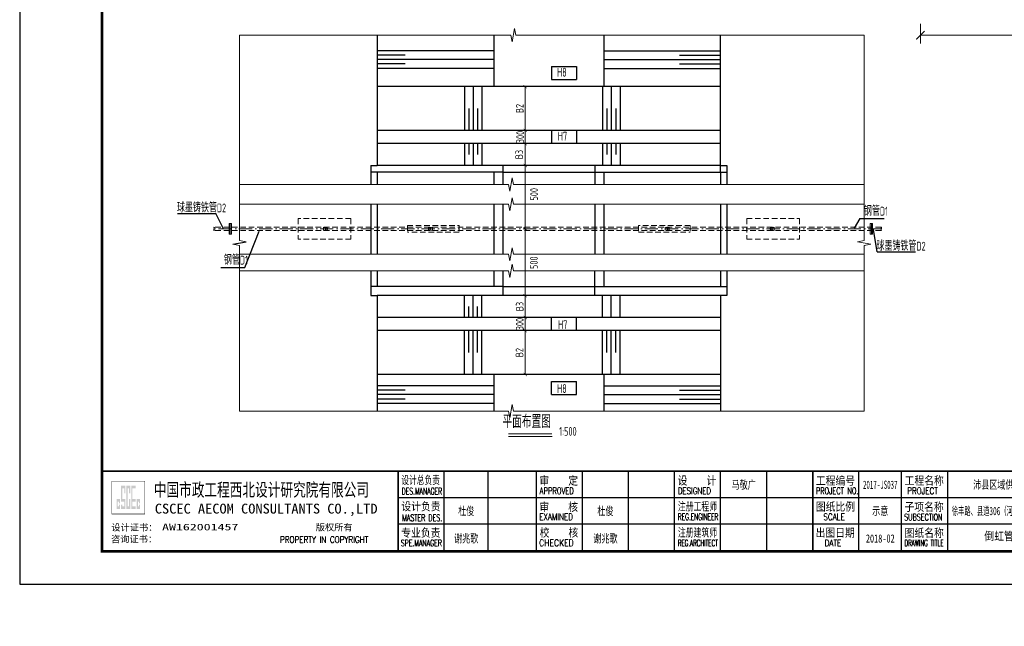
# Model space of a CAD drawing. Extents: x -493406 to 788281, y -298858 to -108123.
# Tile 5 of 8: x 451938 to 456426, y -289358 to -286592. Entities that reach past the tile are written whole.
import ezdxf
from ezdxf.enums import TextEntityAlignment as Align

# ---------------------------------------------------------------- set-up
doc = ezdxf.new("R2010")
doc.units = 0
for name, pattern in [('ACAD_ISO02W100', [15, 12, -3]), ('ACAD_ISO10W100', [18.5, 12, -3, 0.5, -3]), ('DASHED', [19.05, 12.7, -6.35])]:
    doc.linetypes.add(name, pattern=pattern)
doc.layers.add('GPSCOMMON', color=7, linetype='Continuous')
for name, color, linetype, lineweight in [('SWJGYS01000', 24, 'Continuous', 0), ('标注', 4, 'Continuous', 13), ('河口线', 4, 'ACAD_ISO02W100', 70)]:
    doc.layers.add(name, color=color, linetype=linetype, lineweight=lineweight)
doc.styles.add('gpshz', font='tssdeng.shx', dxfattribs={"width": 0.7, "bigfont": 'tssdchn.shx'})
doc.styles.add('图签', font='txt', dxfattribs={"width": 0.66})
doc.styles.add('图签 1', font='romanc.shx', dxfattribs={"width": 0.8})
doc.styles.add('图签1', font='romanc.shx', dxfattribs={"width": 0.8})
doc.dimstyles.new('副本 (2) 1bi50', dxfattribs={"dimtxt": 35, "dimasz": 15, "dimexe": 15, "dimexo": 15, "dimgap": 0.01, "dimtad": 1, "dimdec": 0, "dimlfac": 5, "dimdsep": 46, "dimtxsty": 'gpshz', "dimblk": 'ARCHTICK', "dimcen": 2.5, "dimclrd": 256, "dimclre": 256, "dimclrt": 256, "dimadec": 0, "dimazin": 0, "dimtfac": 1, "dimtdec": 0, "dimtmove": 2, "dimatfit": 0, "dimfxl": 0, "dimlwd": -1, "dimlwe": -1, "dimarcsym": 0})

# ---------------------------------------------------------------- blocks, each defined once
blk = doc.blocks.new('_ArchTick')
at = {"color": 0, "linetype": 'ByBlock', "const_width": 0.15}
blk.add_lwpolyline([(-0.5, -0.5), (0.5, 0.5)], dxfattribs=at)
blk = doc.blocks.new('*D74')
at = {"layer": 'Defpoints', "color": 0}
for p in [(454242.5, -287096.6), (454242.5, -287156.6), (454242.5, -287156.6)]:
    blk.add_point(p, dxfattribs=at)
at = {"layer": '标注'}
for p, q in [((454227.5, -287096.6), (454227.5, -287096.6)), ((454242.5, -287096.6), (454242.5, -287156.6)), ((454227.5, -287156.6), (454227.5, -287156.6))]:
    blk.add_line(p, q, dxfattribs=at)
at = {"layer": '标注', "xscale": 15, "yscale": 15, "zscale": 15}
for p, rotation in [((454242.5, -287096.6), 90), ((454242.5, -287156.6), 270)]:
    blk.add_blockref('_ArchTick', p, dxfattribs=dict(at, rotation=rotation))
at = {"layer": '标注', "insert": (454219.5, -287126.6), "char_height": 35, "attachment_point": 5, "rotation": 90, "style": 'gpshz'}
blk.add_mtext('300', dxfattribs=at)
blk = doc.blocks.new('*U49')
at = {"linetype": 'Continuous'}
h = blk.add_hatch(color=0, dxfattribs=at)
h.paths.add_polyline_path([(30.15, 24.21), (30.15, 23.67), (29.79, 23.67), (29.79, 25.06), (30.15, 25.06), (30.15, 24.58), (30.49, 24.58), (30.49, 25.94), (29.45, 25.94), (29.45, 22.84), (30.49, 22.84), (30.49, 24.21)])
h.paths.add_polyline_path([(30.83, 24.21), (30.83, 22.84), (32.1, 22.84), (32.1, 25.94), (31.17, 25.94), (31.17, 29.16), (31.76, 29.16), (31.76, 27.64), (32.1, 27.64), (32.1, 29.98), (30.83, 29.98), (30.83, 25.06), (31.76, 25.06), (31.76, 23.67), (31.17, 23.67), (31.17, 24.21)])
h.paths.add_polyline_path([(33.25, 25.94), (33.25, 23.67), (32.78, 23.67), (32.78, 29.16), (33.25, 29.16), (33.25, 27.64), (33.59, 27.64), (33.59, 29.98), (32.44, 29.98), (32.44, 22.84), (33.59, 22.84), (33.59, 25.94)])
h.paths.add_polyline_path([(35.22, 29.98), (33.93, 29.98), (33.93, 22.84), (35.22, 22.84), (35.22, 23.67), (34.27, 23.67), (34.27, 25.06), (35.22, 25.06), (35.22, 25.94), (34.27, 25.94), (34.27, 29.16), (35.22, 29.16)])
h.paths.add_polyline_path([(36.25, 24.21), (36.25, 23.67), (35.9, 23.67), (35.9, 25.06), (36.25, 25.06), (36.25, 24.58), (36.59, 24.58), (36.59, 25.94), (35.56, 25.94), (35.56, 22.84), (36.59, 22.84), (36.59, 24.21)])
at = {"color": 0}
for p, q in [((129, 10.34), (129, 34.34)), ((142.36, 10.34), (142.36, 34.34)), ((157, 10.34), (157, 34.34)), ((171, 10.34), (171, 34.34)), ((185, 10.34), (185, 34.34)), ((199, 10.34), (199, 34.34)), ((213, 10.34), (213, 34.34)), ((227, 10.34), (227, 34.34)), ((255, 10.34), (255, 34.34)), ((268, 10.34), (268, 34.34)), ((282, 10.34), (282, 34.34)), ((115, 26.34), (330, 26.34)), ((115, 18.34), (327, 18.34))]:
    blk.add_line(p, q, dxfattribs=at)
blk.add_lwpolyline([(0, 0), (420, 0), (420, 297), (0, 297)], close=True, dxfattribs=at)
for points, const_width in [([(410, 10), (410, 287), (25, 287), (25, 10), (410, 10)], 0.75), ([(25, 34.34), (410, 34.34)], 0.5), ([(115, 10.34), (115, 34.34)], 0.5), ([(241, 10.34), (241, 34.34)], 0.5)]:
    blk.add_lwpolyline(points, dxfattribs=dict(at, const_width=const_width))
at = {"color": 0, "linetype": 'Continuous', "const_width": 0.107}
blk.add_lwpolyline([(28, 21.34), (38, 21.34), (38, 31.34), (28, 31.34)], close=True, dxfattribs=at)
at = {"color": 0, "linetype": 'Continuous'}
for s, height, style, width, p in [('设计总负责', 2.5, '图签', 0.67, (115.98, 30.39)), ('审    定', 2.5, '图签', 0.85, (157.92, 30.22)), ('设    计', 2.5, '图签', 0.85, (199.94, 30.25)), ('工程编号', 2.5, '图签', 0.85, (241.94, 30.2)), ('工程名称', 2.5, '图签', 0.85, (268.91, 30.22)), ('中国市政工程西北设计研究院有限公司', 4, '图签', 0.74, (40.74, 26.71)), ('DES.MANAGER', 2, '图签1', 0.55, (116.1, 27.26)), ('APPROVED', 2, '图签 1', 0.75, (158.02, 27.38)), ('DESIGNED', 2, '图签 1', 0.78, (199.99, 27.38)), ('PROJECT NO.', 2, '图签 1', 0.6, (241.93, 27.38)), ('PROJECT', 2, '图签 1', 0.8, (269.68, 27.39)), ('CSCEC AECOM CONSULTANTS CO.,LTD', 3, '图签', 1.07, (41.06, 21.47)), ('设计负责', 2.5, '图签', 0.85, (115.98, 22.4)), ('审    核', 2.5, '图签', 0.85, (157.92, 22.21)), ('注册工程师', 2.5, '图签', 0.68, (200, 22.38)), ('图纸比例', 2.5, '图签', 0.85, (241.94, 22.31)), ('子项名称', 2.5, '图签', 0.85, (268.88, 22.24)), ('MASTER DES.', 2, '图签1', 0.57, (116.21, 19.2)), ('EXAMINED', 2, '图签 1', 0.79, (157.88, 19.46)), ('REG.ENGINEER', 2, '图签 1', 0.53, (199.98, 19.5)), ('SCALE', 2, '图签 1', 0.8, (244.22, 19.48)), ('SUBSECTION', 2, '图签 1', 0.64, (268.76, 19.39)), ('专业负责', 2.5, '图签', 0.85, (115.95, 14.38)), ('校    核', 2.5, '图签', 0.85, (158, 14.42)), ('注册建筑师', 2.5, '图签', 0.68, (200.02, 14.45)), ('出图日期', 2.5, '图签', 0.85, (241.87, 14.4)), ('图纸名称', 2.5, '图签', 0.85, (268.91, 14.33)), ('PROPERTY IN COPYRIGHT', 2, '图签 1', 0.8, (79.11, 12.55)), ('SPE.MANAGER', 2, '图签 1', 0.56, (115.81, 11.53)), ('CHECKED', 2, '图签 1', 0.85, (157.85, 11.55)), ('REG.ARCHITECT', 2, '图签 1', 0.5, (199.98, 11.52)), ('DATE', 2, '图签 1', 0.8, (244.61, 11.52)), ('DRAWING TITLE', 2, '图签 1', 0.5, (268.86, 11.53))]:
    blk.add_text(s, height=height, dxfattribs=dict(at, style=style, width=width)).set_placement(p)
at = {"color": 0, "linetype": 'Continuous', "style": '图签'}
for s, p in [('设计证书：', (27.85, 16.24)), ('版权所有', (89.96, 16.29)), ('咨询证书：', (27.76, 12.7))]:
    blk.add_text(s, height=2, dxfattribs=at).set_placement(p)
at = {"color": 0, "linetype": 'Continuous', "style": '图签', "flags": 8}
for tag, width, p, p2 in [('设计总负责', 0.611046, (130.25, 28.99), (141.11, 28.99)), ('工程名称', 2.988281, (283.25, 28.99), (325.75, 28.99)), ('图纸编号', 2.575163, (345.13, 28.99), (381.76, 28.99)), ('子项名称', 2.988281, (283.25, 20.99), (325.75, 20.99))]:
    blk.add_attdef(tag, text='', height=2.5, dxfattribs=dict(at, width=width)).set_placement(p, p2, align=Align.FIT)
at = {"color": 0, "linetype": 'Continuous', "ltscale": 0.055, "style": '图签', "flags": 8}
for tag, width, p, p2 in [('审定', 1.617188, (172.25, 28.99), (183.75, 28.99)), ('设计', 1.617188, (214.25, 28.99), (225.75, 28.99)), ('工程编号', 0.738284, (256.25, 28.99), (266.75, 28.99)), ('版本', 1.530605, (397.87, 28.99), (408.75, 28.99)), ('设计负责', 0.763807, (130.25, 20.99), (141.11, 20.99)), ('审核', 1.617188, (172.25, 20.99), (183.75, 20.99)), ('注册工程师', 0.646875, (214.25, 20.99), (225.75, 20.99)), ('图纸比例', 0.738284, (256.25, 20.99), (266.75, 20.99)), ('专业负责', 0.763807, (130.25, 12.65), (141.11, 12.65)), ('校核', 1.617188, (172.25, 12.65), (183.75, 12.65)), ('注册建筑师', 0.646875, (214.25, 12.65), (225.75, 12.65)), ('出图日期', 0.738284, (256.25, 12.65), (266.75, 12.65))]:
    blk.add_attdef(tag, text='', height=2.5, dxfattribs=dict(at, width=width)).set_placement(p, p2, align=Align.FIT)
at = {"color": 0, "linetype": 'Continuous', "style": '图签'}
for tag, p, width in [('设计证书', (43.26, 16.37), 1.55), ('咨询证书', (43.26, 12.88), 0.9)]:
    blk.add_attdef(tag, p, '', height=2, dxfattribs=dict(at, width=width))
at = {"color": 0, "linetype": 'Continuous', "style": '图签', "width": 0.85}
for tag, height, p in [('图纸名称_1_1', 2.5, (305.02, 13.35)), ('图纸名称_2_1', 2.2, (305.02, 15.12)), ('图纸名称_2_2', 2.2, (305.02, 11.51))]:
    blk.add_attdef(tag, text='', height=height, dxfattribs=at).set_placement(p, align=Align.CENTER)
blk = doc.blocks.new('20180504.1547294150')
at = {"layer": 'GPSCOMMON'}
for p, q in [((453568.14, -286662.22, -1573.06), (453568.14, -287256.62, -1573.06)), ((454100.13, -286662.22, -423.94), (454100.13, -286896.62, -423.94)), ((454600.13, -286662.22, -423.94), (454600.13, -286896.62, -423.94)), ((455132.12, -287286.62, -423.94), (455132.12, -286662.22, -423.94)), ((454100.13, -286733.52, -484.95), (453568.14, -286733.52, -2501.3)), ((454600.13, -286733.52, -736.07), (455132.12, -286733.52, -3172.83)), ((453695.13, -286753.52, -598.65), (453568.14, -286753.52, -2229.7)), ((454100.13, -286773.52, -484.95), (453568.14, -286773.52, -2501.3)), ((454600.13, -286773.52, -736.07), (455132.12, -286773.52, -3172.83)), ((454945.13, -286753.52, -598.65), (455132.12, -286753.52, -3501.06)), ((453695.13, -286793.52, -598.65), (453568.14, -286793.52, -2229.7)), ((454100.13, -286813.52, -484.95), (453568.14, -286813.52, -2501.3)), ((454362.53, -286805.02, -423.94), (454362.53, -286865.02, -423.94)), ((454362.53, -286805.02, -423.94), (454476.53, -286805.02, -423.94)), ((454476.53, -286805.02, -423.94), (454476.53, -286865.02, -423.94)), ((454600.13, -286813.52, -736.07), (455132.12, -286813.52, -3172.83)), ((454945.13, -286793.52, -598.65), (455132.12, -286793.52, -3501.06)), ((454362.53, -286865.02, -423.94), (454476.53, -286865.02, -423.94)), ((453965.33, -286896.62, -423.94), (453965.33, -287096.62, -423.94)), ((454005.33, -286896.62, -423.94), (454005.33, -287096.62, -423.94)), ((454045.33, -286896.62, -423.94), (454045.33, -287096.62, -423.94)), ((454594.93, -286896.62, -423.94), (454594.93, -287096.62, -423.94)), ((454634.93, -286896.62, -423.94), (454634.93, -287096.62, -423.94)), ((454674.93, -286896.62, -423.94), (454674.93, -287096.62, -423.94)), ((453985.33, -286996.62, -423.94), (453985.33, -287096.62, -423.94)), ((454025.33, -286996.62, -423.94), (454025.33, -287096.62, -423.94)), ((454614.93, -286996.62, -423.94), (454614.93, -287096.62, -423.94)), ((454654.93, -286996.62, -423.94), (454654.93, -287096.62, -423.94)), ((454362.53, -287096.62, -423.94), (454362.53, -287156.62, -423.94)), ((454476.53, -287096.62, -423.94), (454476.53, -287156.62, -423.94)), ((453965.33, -287156.62, -423.94), (453965.33, -287256.62, -423.94)), ((453985.33, -287156.62, -423.94), (453985.33, -287206.62, -423.94)), ((454005.33, -287156.62, -423.94), (454005.33, -287256.62, -423.94)), ((454025.33, -287156.62, -423.94), (454025.33, -287206.62, -423.94)), ((454045.33, -287156.62, -423.94), (454045.33, -287256.62, -423.94)), ((454594.93, -287156.62, -423.94), (454594.93, -287256.62, -423.94)), ((454614.93, -287156.62, -423.94), (454614.93, -287206.62, -423.94)), ((454634.93, -287156.62, -423.94), (454634.93, -287256.62, -423.94)), ((454654.93, -287156.62, -423.94), (454654.93, -287206.62, -423.94)), ((454674.93, -287156.62, -423.94), (454674.93, -287256.62, -423.94)), ((453538.14, -287256.62, -2615), (453538.14, -287343.22, -2615)), ((453538.14, -287256.62, -2615), (453568.14, -287256.62, -423.94)), ((454140.13, -287256.62, -423.94), (454140.13, -287343.22, -423.94)), ((454560.13, -287256.62, -423.94), (454560.13, -287343.22, -423.94)), ((455132.12, -287256.62, -423.94), (455162.12, -287256.62, -423.94)), ((455162.12, -287256.62, -423.94), (455162.12, -287343.22, -423.94)), ((454140.13, -287286.62, -172.79), (453538.14, -287286.62, -2332.65)), ((453568.14, -287286.62, -2615), (453568.14, -287343.22, -2615)), ((454100.13, -287286.62, -423.94), (454100.13, -287343.22, -423.94)), ((454140.13, -287286.62, -172.79), (454560.13, -287286.62, -380.58)), ((454560.13, -287286.62, -380.58), (455162.12, -287286.62, -2990.78)), ((454600.13, -287286.62, -423.94), (454600.13, -287343.22, -423.94)), ((455132.12, -287286.62, -423.94), (455132.12, -287343.22, -423.94)), ((453538.14, -287433.48, -2615), (453538.14, -287661.32, -2615)), ((453568.14, -287433.48, -2615), (453568.14, -287661.32, -2615)), ((454100.13, -287433.48, -423.94), (454100.13, -287661.32, -423.94)), ((454140.13, -287433.48, -423.94), (454140.13, -287661.32, -423.94)), ((454560.13, -287433.48, -423.94), (454560.13, -287661.32, -423.94)), ((454600.13, -287433.48, -423.94), (454600.13, -287661.32, -423.94)), ((455132.12, -287433.48, -3035.42), (455132.12, -287661.32, -3035.42)), ((455162.12, -287433.48, -3035.42), (455162.12, -287661.32, -3035.42)), ((452658, -287475.82, -2016.35), (452832.37, -287475.82, -2016.35)), ((452867.87, -287545.52, -2440.29), (452832.37, -287475.82, -2016.35)), ((455768, -287498.86), (455741.26, -287541.97, -2843.56)), ((455768, -287498.86), (455878.5, -287498.86)), ((452964.86, -287721.92), (453030.46, -287555.52, -2479.54)), ((455846.44, -287650.2, -2016.35), (455829.29, -287549.07, -2855.73)), ((452910.42, -287615.31, -2016.35), (452969.99, -287604.21, -2016.35)), ((455846.44, -287650.2, -2016.35), (456020.81, -287650.2, -2016.35)), ((452854.36, -287721.92), (452964.86, -287721.92)), ((453538.14, -287736.78, -2615), (453538.14, -287849.62, -2615)), ((453568.14, -287736.78, -2615), (453568.14, -287808.18, -2615)), ((454100.13, -287736.78, -423.94), (454100.13, -287808.18, -423.94)), ((454140.13, -287736.78, -423.94), (454140.13, -287849.62, -423.94)), ((454559.07, -287736.78, -2714.73), (454559.07, -287849.62, -2714.73)), ((454600.13, -287736.78, -423.94), (454600.13, -287808.18, -423.94)), ((455132.12, -287736.78, -728.73), (455132.12, -287808.18, -728.73)), ((455132.12, -287736.78, -728.73), (455132.12, -287808.18, -728.73)), ((455162.12, -287736.78, -728.73), (455162.12, -287849.62, -728.73)), ((454140.13, -287808.18, -172.79), (453538.14, -287808.18, -2332.65)), ((454140.13, -287808.18, -172.79), (454559.07, -287808.18, -376)), ((454559.07, -287808.18, -376), (455162.12, -287808.18, -2990.78)), ((453538.14, -287849.62, -2615), (453568.14, -287849.62, -2448.35)), ((453568.14, -287849.62, -598.65), (453568.14, -288376.72, -598.65)), ((453965.33, -287949.62, -423.94), (453965.33, -287849.62, -423.94)), ((454005.33, -287949.62, -423.94), (454005.33, -287849.62, -423.94)), ((454045.33, -287949.62, -423.94), (454045.33, -287849.62, -423.94)), ((454594.93, -287949.62, -423.94), (454594.93, -287849.62, -423.94)), ((454634.93, -287949.62, -423.94), (454634.93, -287849.62, -423.94)), ((454674.93, -287949.62, -423.94), (454674.93, -287849.62, -423.94)), ((455132.12, -287849.62, -903.45), (455132.12, -288376.72, -903.45)), ((455162.12, -287849.62, -728.73), (455132.12, -287849.62, -728.73)), ((453985.33, -287949.62, -423.94), (453985.33, -287899.62, -423.94)), ((454025.33, -287949.62, -423.94), (454025.33, -287899.62, -423.94)), ((454362.53, -288009.62, -423.94), (454362.53, -287949.62, -423.94)), ((454476.53, -288009.62, -423.94), (454476.53, -287949.62, -423.94)), ((453965.33, -288209.62, -423.94), (453965.33, -288009.62, -423.94)), ((453985.33, -288109.62, -423.94), (453985.33, -288009.62, -423.94)), ((454005.33, -288209.62, -423.94), (454005.33, -288009.62, -423.94)), ((454025.33, -288109.62, -423.94), (454025.33, -288009.62, -423.94)), ((454045.33, -288209.62, -423.94), (454045.33, -288009.62, -423.94)), ((454594.93, -288209.62, -423.94), (454594.93, -288009.62, -423.94)), ((454614.93, -288109.62, -423.94), (454614.93, -288009.62, -423.94)), ((454634.93, -288209.62, -423.94), (454634.93, -288009.62, -423.94)), ((454654.93, -288109.62, -423.94), (454654.93, -288009.62, -423.94)), ((454674.93, -288209.62, -423.94), (454674.93, -288009.62, -423.94)), ((454100.13, -288209.62, -423.94), (454100.13, -288376.72, -423.94)), ((454600.13, -288209.62, -423.94), (454600.13, -288376.72, -423.94)), ((454100.13, -288261.42, -484.95), (453568.14, -288261.42, -2501.3)), ((454362.53, -288301.22, -423.94), (454362.53, -288241.22, -423.94)), ((454362.53, -288241.22, -423.94), (454476.53, -288241.22, -423.94)), ((454476.53, -288301.22, -423.94), (454476.53, -288241.22, -423.94)), ((454600.13, -288261.42, -736.07), (455132.12, -288261.42, -3172.83)), ((453695.13, -288281.42, -598.65), (453568.14, -288281.42, -2229.7)), ((454100.13, -288301.42, -484.95), (453568.14, -288301.42, -2501.3)), ((454362.53, -288301.22, -423.94), (454476.53, -288301.22, -423.94)), ((454600.13, -288301.42, -736.07), (455132.12, -288301.42, -3172.83)), ((454945.13, -288281.42, -598.65), (455132.12, -288281.42, -3501.06)), ((453695.13, -288321.42, -598.65), (453568.14, -288321.42, -2229.7)), ((454100.13, -288341.42, -484.95), (453568.14, -288341.42, -2501.3)), ((454600.13, -288341.42, -736.07), (455132.12, -288341.42, -3172.83)), ((454945.13, -288321.42, -598.65), (455132.12, -288321.42, -3501.06))]:
    blk.add_line(p, q, dxfattribs=at)
for centre, start, end in [((452830.62, -287541.97, -2440.29), 150, 210), ((455871.39, -287541.97, -2860.7), 150, 210), ((455859.09, -287541.97, -2860.7), 330, 30), ((452830.62, -287549.07, -2440.29), 150, 210), ((452818.32, -287549.07, -2440.29), 330, 30), ((455859.09, -287549.07, -2860.7), 330, 30)]:
    blk.add_arc(centre, 7.1, start, end, dxfattribs=at)
at = {"layer": 'SWJGYS01000', "color": 1, "linetype": 'Continuous', "lineweight": 30}
for p, q in [((455132.12, -286896.62, -2868.77), (453568.14, -286896.62, -2448.35)), ((455132.12, -287096.62, -2868.77), (453568.14, -287096.62, -2448.35)), ((455132.12, -287156.62, -2868.77), (453568.14, -287156.62, -2448.35)), ((455132.12, -287256.62, -2868.77), (453568.14, -287256.62, -2448.35)), ((455132.12, -287849.62, -2868.77), (453568.14, -287849.62, -2448.35)), ((455132.12, -287949.62, -2868.77), (453568.14, -287949.62, -2448.35)), ((455132.12, -288009.62, -2868.77), (453568.14, -288009.62, -2448.35)), ((455132.12, -288209.62, -2868.77), (453568.14, -288209.62, -2448.35))]:
    blk.add_line(p, q, dxfattribs=at)
at = {"layer": 'SWJGYS01000', "color": 1, "linetype": 'DASHED', "lineweight": 15, "ltscale": 2}
for p, q in [((453208.19, -287498.52, 2191.06), (453208.19, -287592.52, 2191.06)), ((453448.19, -287498.52, -2508.47), (453208.19, -287498.52, -2508.47)), ((453448.19, -287498.52, 2191.06), (453448.19, -287592.52, 2191.06)), ((455252.07, -287498.52, 2191.06), (455252.07, -287592.52, 2191.06)), ((455252.07, -287498.52, -2508.47), (455492.07, -287498.52, -2508.47)), ((455492.07, -287498.52, 2191.06), (455492.07, -287592.52, 2191.06)), ((455865.24, -287538.42, -2860.7), (452824.47, -287538.42, -2440.29)), ((453705.44, -287530.62, 2191.06), (453705.44, -287560.42, 2191.06)), ((453705.44, -287530.62, -8672.17), (453941.1, -287530.62, -7394.84)), ((453941.1, -287530.62, 2191.06), (453941.1, -287560.42, 2191.06)), ((454759.16, -287530.62, 2191.06), (454759.16, -287560.42, 2191.06)), ((454994.82, -287530.62, -8672.17), (454759.16, -287530.62, -7394.84)), ((454994.82, -287530.62, 2191.06), (454994.82, -287560.42, 2191.06)), ((455865.24, -287552.62, -2860.7), (452824.47, -287552.62, -2440.29)), ((453941.1, -287560.42, -7394.84), (453705.44, -287560.42, -8672.17)), ((454759.16, -287560.42, -7394.84), (454994.82, -287560.42, -8672.17)), ((453448.19, -287592.52, -2508.47), (453208.19, -287592.52, -2508.47)), ((455252.07, -287592.52, -2508.47), (455492.07, -287592.52, -2508.47))]:
    blk.add_line(p, q, dxfattribs=at)
at = {"layer": 'SWJGYS01000', "color": 1, "linetype": 'ACAD_ISO10W100', "lineweight": 15, "ltscale": 5}
for p, q in [((453322.53, -287538.42, -312.01), (453322.53, -287552.62, -312.01)), ((453819.73, -287552.62, -312.01), (453819.73, -287538.42, -312.01)), ((454880.53, -287552.62, -312.01), (454880.53, -287538.42, -312.01)), ((455377.73, -287538.42, -312.01), (455377.73, -287552.62, -312.01)), ((455865.24, -287545.52, -2860.7), (452824.47, -287545.52, -2440.29))]:
    blk.add_line(p, q, dxfattribs=at)
for centre, start, end in [((453326.67, -287545.52, 4694.14), 270, 90), ((453334.06, -287545.52, 4694.14), 270, 90), ((453808.2, -287545.52, 4694.14), 90, 270), ((453815.59, -287545.52, 4694.14), 90, 270), ((454884.67, -287545.52, 4694.14), 270, 90), ((454892.06, -287545.52, 4694.14), 270, 90), ((455366.2, -287545.52, 4694.14), 90, 270), ((455373.59, -287545.52, 4694.14), 90, 270)]:
    blk.add_arc(centre, 7.1, start, end, dxfattribs=at)
at = {"layer": '标注'}
for p, q in [((454183.06, -286692.01, -423.94), (454194.17, -286632.43, -423.94)), ((454199.73, -286662.22, -423.94), (454194.17, -286632.43, -423.94)), ((456044.14, -286610.28), (456044.14, -286700.22)), ((452940.21, -286662.22, -2440.29), (454177.51, -286662.22, -423.94)), ((452940.21, -287598.65, -2016.35), (452940.21, -286662.22, -2016.35)), ((454183.06, -286692.01, -423.94), (454177.51, -286662.22, -423.94)), ((454199.73, -286662.22, -423.94), (455787.45, -286662.22, -2860.7)), ((455787.45, -287598.65, -2436.76), (455787.45, -286662.22, -2436.76)), ((456044.14, -286662.72), (457694.14, -286662.72)), ((454242.53, -287096.62, -423.94), (454242.53, -286896.62, -423.94)), ((454242.53, -287156.62, -423.94), (454242.53, -287256.62, -423.94)), ((454242.53, -287256.62, -423.94), (454242.53, -287545.52, -423.94)), ((454171.96, -287373.01, -3038.95), (454183.06, -287313.43, -3038.95)), ((454188.62, -287343.22, -3038.95), (454183.06, -287313.43, -3038.95)), ((452940.21, -287343.22, -5667.72), (454166.4, -287343.22, -3038.95)), ((454171.96, -287373.01, -3038.95), (454166.4, -287343.22, -3038.95)), ((454188.62, -287343.22, -3038.95), (455787.45, -287343.22, -2520.45)), ((454171.96, -287463.26, -423.94), (454183.06, -287403.69, -423.94)), ((454188.62, -287433.48, -423.94), (454183.06, -287403.69, -423.94)), ((452940.21, -287433.48, -3052.71), (454166.4, -287433.48, -423.94)), ((454171.96, -287463.26, -423.94), (454166.4, -287433.48, -423.94)), ((454188.62, -287433.48, -423.94), (455787.45, -287433.48, 94.55)), ((452893.07, -287521.67, -4631.35), (452893.07, -287569.37, -4631.35)), ((452893.07, -287521.67, -4631.35), (452903.07, -287521.67, -4631.35)), ((452898.07, -287521.67, -4631.35), (452898.07, -287569.37, -4631.35)), ((452903.07, -287521.67, -4631.35), (452903.07, -287569.37, -4631.35)), ((455815.29, -287521.67, -5051.77), (455815.29, -287569.37, -5051.77)), ((455825.29, -287521.67, -5051.77), (455815.29, -287521.67, -5051.77)), ((455820.29, -287521.67, -5051.77), (455820.29, -287569.37, -5051.77)), ((455825.29, -287521.67, -5051.77), (455825.29, -287569.37, -5051.77)), ((452893.07, -287569.37, -4631.35), (452903.07, -287569.37, -4631.35)), ((454242.53, -287849.62, -423.94), (454242.53, -287545.52, -423.94)), ((455825.29, -287569.37, -5051.77), (455815.29, -287569.37, -5051.77)), ((452910.42, -287615.31, -2016.35), (452940.21, -287620.87, -2016.35)), ((452940.21, -287598.65, -2016.35), (452969.99, -287604.21, -2016.35)), ((452940.21, -288376.72, -2016.35), (452940.21, -287620.87, -2016.35)), ((454171.96, -287691.11, -3038.95), (454183.06, -287631.53, -3038.95)), ((454188.62, -287661.32, -3038.95), (454183.06, -287631.53, -3038.95)), ((455787.45, -287598.65, -2436.76), (455757.67, -287604.21, -2436.76)), ((455817.24, -287615.31, -2436.76), (455757.67, -287604.21, -2436.76)), ((455817.24, -287615.31, -2436.76), (455787.45, -287620.87, -2436.76)), ((455787.45, -288376.72, -2436.76), (455787.45, -287620.87, -2436.76)), ((452940.21, -287661.32, -1374.36), (454166.4, -287661.32, -3038.95)), ((454055.22, -287661.32, -3038.95), (454166.4, -287661.32, -3038.95)), ((454171.96, -287691.11, -3038.95), (454166.4, -287661.32, -3038.95)), ((454188.62, -287661.32, -3038.95), (455787.45, -287661.32, -2520.45)), ((454171.96, -287766.56, -423.94), (454183.06, -287706.99, -423.94)), ((454188.62, -287736.78, -423.94), (454183.06, -287706.99, -423.94)), ((452940.21, -287736.78, -3052.71), (454166.4, -287736.78, -423.94)), ((454171.96, -287766.56, -423.94), (454166.4, -287736.78, -423.94)), ((454188.62, -287736.78, -423.94), (455787.45, -287736.78, 94.55)), ((454242.53, -287949.62, -423.94), (454242.53, -287849.62, -423.94)), ((454242.53, -288009.62, -423.94), (454242.53, -287949.62, -423.94)), ((454242.53, -288009.62, -423.94), (454242.53, -288209.62, -423.94)), ((454171.96, -288406.51, -423.94), (454183.06, -288346.93, -423.94)), ((454188.62, -288376.72, -423.94), (454183.06, -288346.93, -423.94)), ((452940.21, -288376.72, -2440.29), (454166.4, -288376.72, -423.94)), ((454171.96, -288406.51, -423.94), (454166.4, -288376.72, -423.94)), ((454188.62, -288376.72, -423.94), (455787.45, -288376.72, -2860.7)), ((454165.95, -288492.07), (454365.3, -288492.07))]:
    blk.add_line(p, q, dxfattribs=at)
at = {"layer": '标注', "const_width": 5}
blk.add_lwpolyline([(454165.95, -288480.1), (454365.3, -288480.1)], dxfattribs=at)
at = {"layer": 'GPSCOMMON'}
ref = blk.add_blockref('*U49', (451938.3, -289165.8), dxfattribs=dict(at, xscale=15, yscale=15))
ref.add_attrib('子项名称', '徐丰路、县道306（河口镇~沛敬路）供水管道工程', dxfattribs={"layer": '0', "color": 0, "height": 37.5, "style": '图签', "width": 0.540305, "flags": 8}).set_placement((456187.05, -288850.97), (456824.55, -288850.97), align=Align.FIT)
ref.add_attrib('工程名称', '沛县区域供水工程(2018年)', dxfattribs={"layer": '0', "color": 0, "height": 37.5, "style": '图签', "width": 0.7, "flags": 8}).set_placement((456505.8, -288730.97), align=Align.CENTER)
ref.add_attrib('出图日期', '2018-02', dxfattribs={"layer": '0', "color": 0, "height": 37.5, "style": '图签', "width": 0.7, "flags": 8}).set_placement((455860.8, -288976.05), align=Align.CENTER)
ref.add_attrib('图纸比例', '示意', dxfattribs={"layer": '0', "color": 0, "height": 37.5, "style": '图签', "width": 0.7, "flags": 8}).set_placement((455860.8, -288850.97), align=Align.CENTER)
ref.add_attrib('工程编号', '2017-JS037', dxfattribs={"layer": '0', "color": 0, "height": 37.5, "style": '图签', "width": 0.587346, "flags": 8}).set_placement((455782.05, -288730.97), (455939.55, -288730.97), align=Align.FIT)
ref.add_attrib('设计', '马敬广', dxfattribs={"layer": '0', "color": 0, "height": 37.5, "style": '图签', "width": 0.7, "flags": 8}).set_placement((455238.3, -288730.97), align=Align.CENTER)
ref.add_attrib('校核', '谢兆歌', dxfattribs={"layer": '0', "color": 0, "height": 37.5, "style": '图签', "width": 0.7, "flags": 8}).set_placement((454608.3, -288976.05), align=Align.CENTER)
ref.add_attrib('审核', '杜俊', dxfattribs={"layer": '0', "color": 0, "height": 37.5, "style": '图签', "width": 0.7, "flags": 8}).set_placement((454608.3, -288850.97), align=Align.CENTER)
ref.add_attrib('专业负责', '谢兆歌', dxfattribs={"layer": '0', "color": 0, "height": 37.5, "style": '图签', "width": 0.7, "flags": 8}).set_placement((453973.52, -288976.05), align=Align.CENTER)
ref.add_attrib('设计负责', '杜俊', dxfattribs={"layer": '0', "color": 0, "height": 37.5, "style": '图签', "width": 0.7, "flags": 8}).set_placement((453973.52, -288850.97), align=Align.CENTER)
ref.add_attrib('设计证书', 'AW162001457', (452587.16, -288920.22), dxfattribs={"layer": '0', "color": 0, "height": 30, "style": '图签', "width": 1.55})
ref.add_attrib('图纸名称_1_1', '倒虹管整体布置图', dxfattribs={"layer": '0', "color": 0, "height": 37.5, "style": '图签', "width": 0.85}).set_placement((456513.65, -288965.48), align=Align.CENTER)
at = {"layer": '标注'}
for p, xscale, yscale, zscale, rotation in [((456044.14, -286662.72), 37.5, 37.5, 37.5, 180), ((454242.53, -286896.62, -423.94), 15, 15, 15, 90), ((454242.53, -287096.62, -423.94), 15, 15, 15, 270), ((454242.53, -287156.62, -423.94), 15, 15, 15, 90), ((454242.53, -287256.62, -423.94), 15, 15, 15, 270), ((454242.53, -287256.62, -423.94), 15, 15, 15, 90), ((454242.53, -287545.52, -423.94), 15, 15, 15, 270), ((454242.53, -287545.52, -423.94), 15, 15, 15, 90), ((454242.53, -287849.62, -423.94), 15, 15, 15, 270), ((454242.53, -287949.62, -423.94), 15, 15, 15, 270), ((454242.53, -288009.62, -423.94), 15, 15, 15, 270), ((454242.53, -288209.62, -423.94), 15, 15, 15, 270)]:
    blk.add_blockref('_ArchTick', p, dxfattribs=dict(at, xscale=xscale, yscale=yscale, zscale=zscale, rotation=rotation))
at = {"layer": '标注', "style": 'gpshz', "width": 0.7}
for s, height, p in [('平面布置图', 60, (454359.41, -288471.89)), ('1:500', 40, (454476.9, -288500.78))]:
    blk.add_text(s, height=height, dxfattribs=at).set_placement(p, align=Align.BOTTOM_RIGHT)
at = {"layer": '标注', "char_height": 35, "attachment_point": 5, "rotation": 90, "style": 'gpshz'}
for s, insert in [('B2', (454217.32, -286996.62, -423.94)), ('B3', (454214.74, -287206.62, -423.94)), ('500', (454282.76, -287387.62)), ('500', (454282.26, -287699.62)), ('B3', (454217.29, -287899.62, -423.94)), ('300', (454217.54, -287979.62, -423.94)), ('B2', (454216.31, -288109.62, -423.94))]:
    blk.add_mtext(s, dxfattribs=dict(at, insert=insert))
at = {"layer": '河口线', "linetype": 'Continuous', "lineweight": 0, "style": 'gpshz', "width": 0.7}
for s, p in [('H8', (454387.53, -286851.12, -423.94)), ('H7', (454391.23, -287142.72, -423.94)), ('球墨铸铁管D2', (452655.14, -287469.96, -2440.29)), ('钢管D1', (455786.29, -287484.96)), ('球墨铸铁管D2', (455843.58, -287644.35, -2440.29)), ('钢管D1', (452869.19, -287708.02)), ('H7', (454391.93, -288002.09, -423.94)), ('H8', (454387.53, -288293.69, -423.94))]:
    blk.add_text(s, height=40, dxfattribs=at).set_placement(p)
at = {"layer": '标注'}
dim = blk.add_linear_dim(base=(454242.53, -287156.62, -423.94), p1=(454242.53, -287096.62, -423.94), p2=(454242.53, -287156.62, -423.94), angle=90, dimstyle='副本 (2) 1bi50', override={"dimtxsty": 'gpshz'}, dxfattribs=at)
dim.commit()
dim.dimension.update_dxf_attribs({"geometry": '*D74', "text_midpoint": (454219.53, -287126.62, -423.94), "dimtype": 160})

msp = doc.modelspace()

# ---------------------------------------------------------------- linework, layer by layer
at = {"layer": 'GPSCOMMON'}
msp.add_circle((451938.3, -288998.5), 9349.6, dxfattribs=at)

# ---------------------------------------------------------------- block references
msp.add_blockref('20180504.1547294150', (0, 0), dxfattribs=at)

doc.saveas('drawing.dxf')
